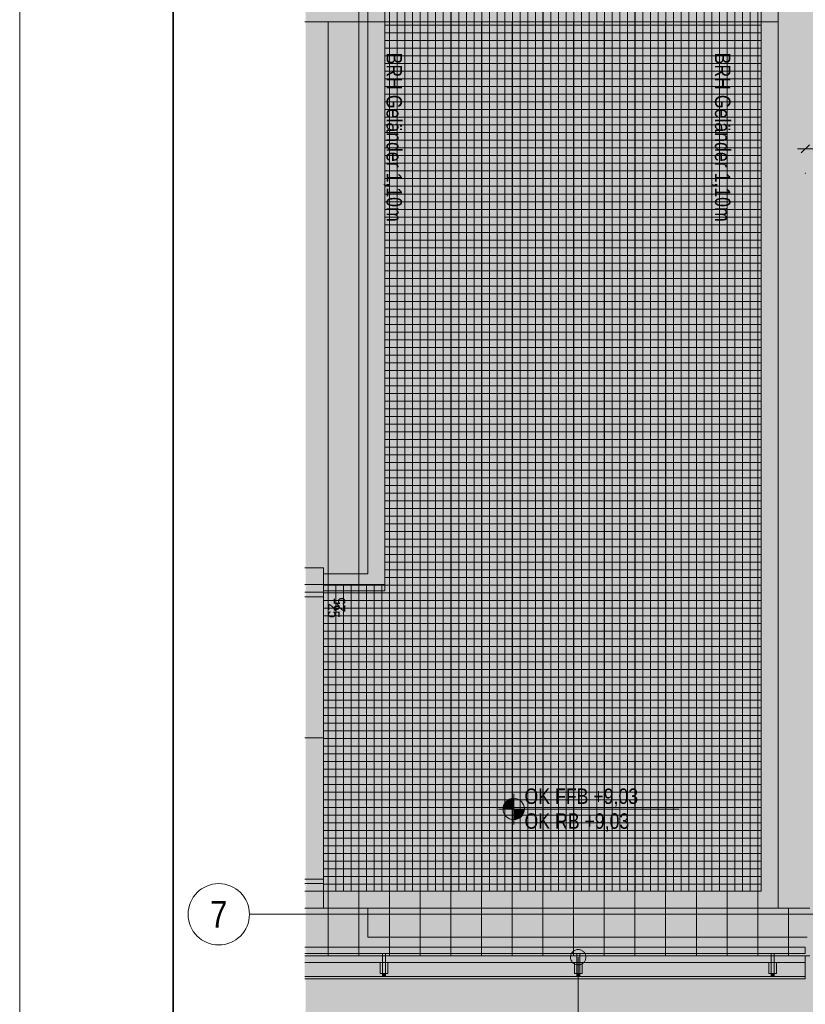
# Model space of a CAD drawing. Extents: x -720 to 300, y 62 to 1112.
# Tile 2 of 60: x -720 to -617, y 208 to 337. Entities that reach past the tile are written whole.
import ezdxf
from ezdxf.enums import TextEntityAlignment as Align
from ezdxf.lldxf.tags import DXFTag

# ---------------------------------------------------------------- set-up
doc = ezdxf.new("R2010")
doc.units = 0
doc.layers.get('0').update_dxf_attribs({"lineweight": 13})
for name, color, linetype, lineweight, true_color in [('30 -35 Decken- 2.2 Treppen Außen', 9, 'Continuous', 9, 0x808080), ('30 -36 Dächer- 3 Dachbeläge', 9, 'Continuous', 15, 0x808080), ('30 -36 Dächer- 4 Dachbekleidungen', 9, 'Continuous', 9, 0x808080), ('60- 61 allgemeine Ausstattung- 4 Terrassen', 9, 'Continuous', 9, 0x808080), ('70 -72 Beschriftung- 1 Beschriftung allgemein', 7, 'Continuous', 9, 0xff6633), ('70 -76 Bemaßung- 2 Allgemein', 9, 'Continuous', 5, 0x808080), ('iwb_Layout Achsbezeichung', 1, 'Continuous', 13, 0xff0000), ('iwb_Layout BA_Markierung', 7, 'Continuous', 9, 0xbadcdc)]:
    doc.layers.add(name, color=color, linetype=linetype, lineweight=lineweight, true_color=true_color)
for name, color, linetype, lineweight in [('40 -41 Abwasser_Wasser_Gas- 2 Wasser-1', 7, 'Continuous', 15), ('70 -71 Achsen- 1 Gebäudeachsen', 7, 'STRICHPUNKT2-A06DN9U3MF', 18), ('70 -72 Beschriftung- 5 Höhenkoten', 7, 'Continuous', 15), ('iwb_Plankopf Rahmen', 7, 'Continuous', 35)]:
    doc.layers.add(name, color=color, linetype=linetype, lineweight=lineweight)
doc.styles.get("Standard").update_dxf_attribs({"font": 'ARIALN.TTF'})
tags = doc.linetypes.add('grob-A06DN9U4MF', pattern=[14, 3, -8, 3]).pattern_tags.tags
tags[8:9] = [DXFTag(74, 4), DXFTag(75, 0), DXFTag(340, '0'), DXFTag(46, 0.0), DXFTag(50, 0.0), DXFTag(44, 0.0), DXFTag(45, 0.0)]
tags[6:7] = [DXFTag(74, 4), DXFTag(75, 0), DXFTag(340, '0'), DXFTag(46, 0.0), DXFTag(50, 0.0), DXFTag(44, 0.0), DXFTag(45, 0.0)]
tags[4:5] = [DXFTag(74, 4), DXFTag(75, 0), DXFTag(340, '0'), DXFTag(46, 0.0), DXFTag(50, 0.0), DXFTag(44, 0.0), DXFTag(45, 0.0)]
tags = doc.linetypes.add('STRICHPUNKT2', pattern=[12.7, 6.35, -3.175, 0, -3.175]).pattern_tags.tags
tags[10:11] = [DXFTag(74, 4), DXFTag(75, 0), DXFTag(340, '0'), DXFTag(46, 0.0), DXFTag(50, 0.0), DXFTag(44, 0.0), DXFTag(45, 0.0)]
tags[8:9] = [DXFTag(74, 4), DXFTag(75, 0), DXFTag(340, '0'), DXFTag(46, 0.0), DXFTag(50, 0.0), DXFTag(44, 0.0), DXFTag(45, 0.0)]
tags[6:7] = [DXFTag(74, 4), DXFTag(75, 0), DXFTag(340, '0'), DXFTag(46, 0.0), DXFTag(50, 0.0), DXFTag(44, 0.0), DXFTag(45, 0.0)]
tags[4:5] = [DXFTag(74, 4), DXFTag(75, 0), DXFTag(340, '0'), DXFTag(46, 0.0), DXFTag(50, 0.0), DXFTag(44, 0.0), DXFTag(45, 0.0)]
tags = doc.linetypes.add('STRICHPUNKT2-A06DN9U3MF', pattern=[12.7, 6.35, -3.175, 0, -3.175]).pattern_tags.tags
tags[10:11] = [DXFTag(74, 4), DXFTag(75, 0), DXFTag(340, '0'), DXFTag(46, 0.0), DXFTag(50, 0.0), DXFTag(44, 0.0), DXFTag(45, 0.0)]
tags[8:9] = [DXFTag(74, 4), DXFTag(75, 0), DXFTag(340, '0'), DXFTag(46, 0.0), DXFTag(50, 0.0), DXFTag(44, 0.0), DXFTag(45, 0.0)]
tags[6:7] = [DXFTag(74, 4), DXFTag(75, 0), DXFTag(340, '0'), DXFTag(46, 0.0), DXFTag(50, 0.0), DXFTag(44, 0.0), DXFTag(45, 0.0)]
tags[4:5] = [DXFTag(74, 4), DXFTag(75, 0), DXFTag(340, '0'), DXFTag(46, 0.0), DXFTag(50, 0.0), DXFTag(44, 0.0), DXFTag(45, 0.0)]

# ---------------------------------------------------------------- blocks, each defined once
blk = doc.blocks.new('Polygon-A06DN9TVMF')
at = {"color": 0, "linetype": 'ByBlock', "lineweight": -2, "ltscale": 0.13}
blk.add_solid([(-611.22, 86.2), (-682.36, 86.01), (-611.05, 1083.81), (-682.36, 1083.81)], dxfattribs=at)
blk = doc.blocks.new('Referenz-A06DN9U5MF')
at = {"layer": '30 -36 Dächer- 3 Dachbeläge', "linetype": 'Continuous', "lineweight": 0, "ltscale": 0.13}
for points in [[(-671.98, 214.51), (-647.83, 214.51), (-647.86, 214.17), (-647.71, 213.75), (-647.51, 213.56), (-647.32, 213.43), (-647.05, 213.33), (-647.05, 212.21), (-647.05, 211.81), (-671.98, 211.81), (-671.98, 212.21)], [(-645.87, 214.51), (-621.72, 214.51), (-621.72, 212.21), (-621.72, 211.81), (-646.65, 211.81), (-646.65, 212.21), (-646.65, 213.34), (-646.32, 213.46), (-646.24, 213.52), (-646.07, 213.67), (-646.05, 213.72), (-645.95, 213.91), (-645.85, 214.14)], [(-621.32, 214.51), (-617.25, 214.51), (-617.25, 211.81), (-621.32, 211.81), (-621.32, 212.21)]]:
    blk.add_hatch(color=0, dxfattribs=at).paths.add_polyline_path(points)
at = {"layer": '30 -35 Decken- 2.2 Treppen Außen', "color": 0, "linetype": 'Continuous', "ltscale": 0.13}
for p, q in [((-680.05, 265.11), (-682.49, 265.11)), ((-680.05, 220.71), (-680.05, 265.11)), ((-680.05, 262.91), (-680.05, 265.11)), ((-682.49, 262.91), (-680.05, 262.91)), ((-682.49, 262.91), (-680.05, 262.91)), ((-680.05, 261.91), (-682.49, 261.91)), ((-682.49, 261.31), (-680.05, 261.31)), ((-680.05, 261.31), (-680.05, 261.91)), ((-682.49, 242.91), (-680.05, 242.91)), ((-682.49, 224.51), (-680.05, 224.51)), ((-680.05, 223.91), (-682.49, 223.91)), ((-680.05, 224.51), (-680.05, 223.91)), ((-682.49, 222.91), (-680.05, 222.91)), ((-680.05, 222.91), (-682.49, 222.91)), ((-680.05, 220.71), (-680.05, 222.91)), ((-682.49, 220.71), (-680.05, 220.71))]:
    blk.add_line(p, q, dxfattribs=at)
at = {"layer": '30 -35 Decken- 2.2 Treppen Außen', "color": 0}
for p, q in [((-680.05, 265.11), (-682.49, 265.11)), ((-680.05, 262.91), (-680.05, 265.11)), ((-682.49, 262.91), (-680.05, 262.91)), ((-680.05, 222.91), (-680.05, 262.91)), ((-680.05, 261.91), (-682.49, 261.91)), ((-682.49, 261.31), (-680.05, 261.31)), ((-680.05, 261.31), (-680.05, 261.91)), ((-682.49, 242.91), (-680.05, 242.91)), ((-680.05, 224.51), (-682.49, 224.51)), ((-682.49, 223.91), (-680.05, 223.91)), ((-680.05, 223.91), (-680.05, 224.51)), ((-680.05, 222.91), (-682.49, 222.91)), ((-680.05, 220.71), (-680.05, 222.91)), ((-682.49, 220.71), (-680.05, 220.71))]:
    blk.add_line(p, q, dxfattribs=at)
at = {"layer": '30 -35 Decken- 2.2 Treppen Außen', "color": 0, "linetype": 'Continuous', "lineweight": 5, "ltscale": 0.13}
for p, q in [((-680.11, 242.93), (-680.05, 242.91)), ((-680.11, 242.9), (-680.11, 242.93)), ((-680.05, 242.91), (-680.11, 242.9))]:
    blk.add_line(p, q, dxfattribs=at)
at = {"layer": '30 -36 Dächer- 3 Dachbeläge', "color": 0, "linetype": 'Continuous', "ltscale": 0.15}
for p, q in [((-682.49, 214.51), (-617.25, 214.51)), ((-617.25, 214.51), (-617.25, 211.51)), ((-617.25, 211.51), (-682.49, 211.51))]:
    blk.add_line(p, q, dxfattribs=at)
at = {"layer": '30 -36 Dächer- 3 Dachbeläge', "color": 0, "lineweight": 9}
for p, q in [((-671.98, 212.21), (-672.38, 212.21)), ((-672.38, 212.21), (-672.38, 211.81)), ((-671.98, 211.81), (-671.98, 212.21)), ((-646.65, 212.21), (-647.05, 212.21)), ((-647.05, 212.21), (-647.05, 211.81)), ((-646.65, 211.81), (-646.65, 212.21)), ((-621.32, 212.21), (-621.72, 212.21)), ((-621.72, 212.21), (-621.72, 211.81)), ((-621.32, 211.81), (-621.32, 212.21))]:
    blk.add_line(p, q, dxfattribs=at)
at = {"layer": '30 -36 Dächer- 3 Dachbeläge', "color": 0, "linetype": 'Continuous', "lineweight": 0, "ltscale": 0.13}
for points in [[(-672.38, 211.81), (-682.49, 212.91), (-682.49, 214.51)], [(-672.38, 211.81), (-682.49, 214.51), (-672.38, 214.51)], [(-672.38, 211.81), (-672.38, 214.51), (-672.38, 212.21)], [(-672.38, 211.81), (-682.49, 211.97), (-682.49, 212.91)], [(-672.38, 211.81), (-682.49, 211.81), (-682.49, 211.97)], [(-617.25, 211.81), (-617.25, 211.51), (-682.49, 211.61)], [(-617.25, 211.81), (-682.49, 211.61), (-682.49, 211.81)], [(-617.25, 211.51), (-682.49, 211.61), (-682.49, 211.6)], [(-682.49, 211.6), (-617.25, 211.51), (-682.49, 211.51)]]:
    blk.add_solid(points, dxfattribs=at)
at = {"layer": '30 -36 Dächer- 3 Dachbeläge', "color": 0, "lineweight": 0}
for points in [[(-672.38, 212.21), (-671.98, 212.21), (-672.38, 211.81)], [(-672.38, 211.81), (-671.98, 212.21), (-671.98, 211.81)], [(-647.05, 212.21), (-646.65, 212.21), (-647.05, 211.81)], [(-647.05, 211.81), (-646.65, 212.21), (-646.65, 211.81)], [(-621.72, 212.21), (-621.32, 212.21), (-621.72, 211.81)], [(-621.72, 211.81), (-621.32, 212.21), (-621.32, 211.81)]]:
    blk.add_solid(points, dxfattribs=at)
at = {"layer": '30 -36 Dächer- 4 Dachbekleidungen', "color": 0, "linetype": 'Continuous', "ltscale": 0.13}
for p, q in [((-622.99, 376.51), (-622.99, 222.91)), ((-620.79, 220.71), (-620.79, 376.51)), ((-622.99, 222.91), (-680.05, 222.91)), ((-680.05, 222.91), (-680.05, 220.71)), ((-680.05, 220.71), (-620.79, 220.71)), ((-617.25, 215.61), (-682.49, 215.61)), ((-682.49, 214.81), (-617.25, 214.81)), ((-671.98, 214.81), (-672.38, 214.81)), ((-672.38, 214.81), (-672.38, 213.61)), ((-671.98, 213.61), (-671.98, 214.81)), ((-646.65, 214.81), (-647.05, 214.81)), ((-647.05, 214.81), (-647.05, 213.61)), ((-646.65, 213.61), (-646.65, 214.81)), ((-621.32, 214.81), (-621.72, 214.81)), ((-621.72, 214.81), (-621.72, 213.61)), ((-621.32, 213.61), (-621.32, 214.81)), ((-617.25, 214.81), (-617.25, 215.61)), ((-617.25, 213.61), (-682.49, 213.61)), ((-672.68, 213.61), (-672.68, 212.21)), ((-672.38, 212.21), (-672.38, 213.61)), ((-671.98, 213.61), (-671.98, 212.21)), ((-671.68, 213.61), (-671.68, 212.21)), ((-647.35, 213.61), (-647.35, 212.21)), ((-647.05, 212.21), (-647.05, 213.61)), ((-646.65, 213.61), (-646.65, 212.21)), ((-646.35, 213.61), (-646.35, 212.21)), ((-622.02, 213.61), (-622.02, 212.21)), ((-621.72, 212.21), (-621.72, 213.61)), ((-621.32, 213.61), (-621.32, 212.21)), ((-621.02, 213.61), (-621.02, 212.21)), ((-617.25, 211.81), (-617.25, 213.61)), ((-672.68, 212.21), (-672.38, 212.21)), ((-671.98, 212.21), (-672.38, 212.21)), ((-671.68, 212.21), (-671.98, 212.21)), ((-647.35, 212.21), (-647.05, 212.21)), ((-646.65, 212.21), (-647.05, 212.21)), ((-646.35, 212.21), (-646.65, 212.21)), ((-622.02, 212.21), (-621.72, 212.21)), ((-621.32, 212.21), (-621.72, 212.21)), ((-621.02, 212.21), (-621.32, 212.21)), ((-682.49, 211.81), (-617.25, 211.81))]:
    blk.add_line(p, q, dxfattribs=at)
at = {"layer": '40 -41 Abwasser_Wasser_Gas- 2 Wasser-1', "color": 0, "linetype": 'Continuous', "ltscale": 0.15}
for p, q in [((-647.84, 214.44), (-647.82, 214.54)), ((-647.82, 214.54), (-647.8, 214.63)), ((-647.8, 214.63), (-647.76, 214.72)), ((-647.76, 214.72), (-647.72, 214.81)), ((-647.72, 214.81), (-647.66, 214.89)), ((-647.66, 214.89), (-647.6, 214.97)), ((-647.6, 214.97), (-647.53, 215.04)), ((-647.53, 215.04), (-647.46, 215.11)), ((-647.46, 215.11), (-647.38, 215.16)), ((-647.38, 215.16), (-647.29, 215.21)), ((-647.29, 215.21), (-647.2, 215.25)), ((-647.2, 215.25), (-647.11, 215.28)), ((-647.11, 215.28), (-647.01, 215.3)), ((-647.01, 215.3), (-646.92, 215.31)), ((-646.92, 215.31), (-646.82, 215.31)), ((-646.82, 215.31), (-646.72, 215.3)), ((-646.72, 215.3), (-646.62, 215.29)), ((-646.62, 215.29), (-646.53, 215.26)), ((-646.53, 215.26), (-646.44, 215.22)), ((-646.44, 215.22), (-646.35, 215.18)), ((-646.35, 215.18), (-646.27, 215.12)), ((-646.27, 215.12), (-646.19, 215.06)), ((-646.19, 215.06), (-646.12, 215)), ((-646.12, 215), (-646.06, 214.92)), ((-646.06, 214.92), (-646, 214.84)), ((-646, 214.84), (-645.95, 214.75)), ((-645.95, 214.75), (-645.91, 214.66)), ((-645.91, 214.66), (-645.88, 214.57)), ((-645.88, 214.57), (-645.86, 214.47)), ((-645.86, 214.47), (-645.85, 214.38)), ((-647.85, 214.34), (-647.84, 214.44)), ((-647.85, 214.25), (-647.85, 214.34)), ((-647.84, 214.15), (-647.85, 214.25)), ((-647.82, 214.05), (-647.84, 214.15)), ((-647.79, 213.96), (-647.82, 214.05)), ((-647.75, 213.87), (-647.79, 213.96)), ((-647.7, 213.78), (-647.75, 213.87)), ((-647.64, 213.7), (-647.7, 213.78)), ((-647.58, 213.63), (-647.64, 213.7)), ((-647.51, 213.56), (-647.58, 213.63)), ((-647.43, 213.5), (-647.51, 213.56)), ((-647.35, 213.45), (-647.43, 213.5)), ((-647.26, 213.4), (-647.35, 213.45)), ((-647.17, 213.37), (-647.26, 213.4)), ((-647.08, 213.34), (-647.17, 213.37)), ((-646.98, 213.32), (-647.08, 213.34)), ((-646.88, 213.31), (-646.98, 213.32)), ((-646.78, 213.31), (-646.88, 213.31)), ((-646.69, 213.33), (-646.78, 213.31)), ((-646.59, 213.35), (-646.69, 213.33)), ((-646.5, 213.38), (-646.59, 213.35)), ((-646.41, 213.42), (-646.5, 213.38)), ((-646.32, 213.46), (-646.41, 213.42)), ((-646.24, 213.52), (-646.32, 213.46)), ((-646.17, 213.58), (-646.24, 213.52)), ((-646.1, 213.65), (-646.17, 213.58)), ((-646.04, 213.73), (-646.1, 213.65)), ((-645.98, 213.81), (-646.04, 213.73)), ((-645.94, 213.9), (-645.98, 213.81)), ((-645.9, 213.99), (-645.94, 213.9)), ((-645.88, 214.09), (-645.9, 213.99)), ((-645.86, 214.18), (-645.88, 214.09)), ((-645.85, 214.28), (-645.86, 214.18)), ((-645.85, 214.38), (-645.85, 214.28))]:
    blk.add_line(p, q, dxfattribs=at)
at = {"layer": '60- 61 allgemeine Ausstattung- 4 Terrassen', "color": 0}
for p, q in [((-672.05, 377.11), (-672.05, 262.91)), ((-672.05, 377.11), (-672.05, 262.11)), ((-671.43, 222.91), (-671.43, 377.11)), ((-671.43, 222.91), (-671.43, 377.11)), ((-670.43, 222.91), (-670.43, 377.11)), ((-670.43, 222.91), (-670.43, 377.11)), ((-669.43, 222.91), (-669.43, 377.11)), ((-669.43, 222.91), (-669.43, 377.11)), ((-668.43, 222.91), (-668.43, 377.11)), ((-668.43, 222.91), (-668.43, 377.11)), ((-667.43, 222.91), (-667.43, 377.11)), ((-667.43, 222.91), (-667.43, 377.11)), ((-666.43, 222.91), (-666.43, 377.11)), ((-666.43, 222.91), (-666.43, 377.11)), ((-665.43, 222.91), (-665.43, 377.11)), ((-665.43, 222.91), (-665.43, 377.11)), ((-664.43, 222.91), (-664.43, 377.11)), ((-664.43, 222.91), (-664.43, 377.11)), ((-663.43, 222.91), (-663.43, 377.11)), ((-663.43, 222.91), (-663.43, 377.11)), ((-662.43, 222.91), (-662.43, 377.11)), ((-662.43, 222.91), (-662.43, 377.11)), ((-661.43, 222.91), (-661.43, 377.11)), ((-661.43, 222.91), (-661.43, 377.11)), ((-660.43, 222.91), (-660.43, 377.11)), ((-660.43, 222.91), (-660.43, 377.11)), ((-659.43, 222.91), (-659.43, 377.11)), ((-659.43, 222.91), (-659.43, 377.11)), ((-658.43, 222.91), (-658.43, 377.11)), ((-658.43, 222.91), (-658.43, 377.11)), ((-657.43, 222.91), (-657.43, 377.11)), ((-657.43, 222.91), (-657.43, 377.11)), ((-656.43, 222.91), (-656.43, 377.11)), ((-656.43, 222.91), (-656.43, 377.11)), ((-655.43, 222.91), (-655.43, 377.11)), ((-655.43, 222.91), (-655.43, 377.11)), ((-654.43, 222.91), (-654.43, 377.11)), ((-654.43, 222.91), (-654.43, 377.11)), ((-653.43, 222.91), (-653.43, 377.11)), ((-653.43, 222.91), (-653.43, 377.11)), ((-652.43, 222.91), (-652.43, 377.11)), ((-652.43, 222.91), (-652.43, 377.11)), ((-651.43, 222.91), (-651.43, 377.11)), ((-651.43, 222.91), (-651.43, 377.11)), ((-650.43, 222.91), (-650.43, 377.11)), ((-650.43, 222.91), (-650.43, 377.11)), ((-649.43, 222.91), (-649.43, 377.11)), ((-649.43, 222.91), (-649.43, 377.11)), ((-648.43, 222.91), (-648.43, 377.11)), ((-648.43, 222.91), (-648.43, 377.11)), ((-647.43, 222.91), (-647.43, 377.11)), ((-647.43, 222.91), (-647.43, 377.11)), ((-646.43, 222.91), (-646.43, 377.11)), ((-646.43, 222.91), (-646.43, 377.11)), ((-645.43, 222.91), (-645.43, 377.11)), ((-645.43, 222.91), (-645.43, 377.11)), ((-644.43, 222.91), (-644.43, 377.11)), ((-644.43, 222.91), (-644.43, 377.11)), ((-643.43, 222.91), (-643.43, 377.11)), ((-643.43, 222.91), (-643.43, 377.11)), ((-642.43, 222.91), (-642.43, 377.11)), ((-642.43, 222.91), (-642.43, 377.11)), ((-641.43, 222.91), (-641.43, 377.11)), ((-641.43, 222.91), (-641.43, 377.11)), ((-640.43, 222.91), (-640.43, 377.11)), ((-640.43, 222.91), (-640.43, 377.11)), ((-639.43, 222.91), (-639.43, 377.11)), ((-639.43, 222.91), (-639.43, 377.11)), ((-638.43, 222.91), (-638.43, 377.11)), ((-638.43, 222.91), (-638.43, 377.11)), ((-637.43, 222.91), (-637.43, 377.11)), ((-637.43, 222.91), (-637.43, 377.11)), ((-636.43, 222.91), (-636.43, 377.11)), ((-636.43, 222.91), (-636.43, 377.11)), ((-635.43, 222.91), (-635.43, 377.11)), ((-635.43, 222.91), (-635.43, 377.11)), ((-634.43, 222.91), (-634.43, 377.11)), ((-634.43, 222.91), (-634.43, 377.11)), ((-633.43, 222.91), (-633.43, 377.11)), ((-633.43, 222.91), (-633.43, 377.11)), ((-632.43, 222.91), (-632.43, 377.11)), ((-632.43, 222.91), (-632.43, 377.11)), ((-631.43, 222.91), (-631.43, 377.11)), ((-631.43, 222.91), (-631.43, 377.11)), ((-630.43, 222.91), (-630.43, 377.11)), ((-630.43, 222.91), (-630.43, 377.11)), ((-629.43, 222.91), (-629.43, 377.11)), ((-629.43, 222.91), (-629.43, 377.11)), ((-628.43, 222.91), (-628.43, 377.11)), ((-628.43, 222.91), (-628.43, 377.11)), ((-627.43, 222.91), (-627.43, 377.11)), ((-627.43, 222.91), (-627.43, 377.11)), ((-626.43, 222.91), (-626.43, 377.11)), ((-626.43, 222.91), (-626.43, 377.11)), ((-625.43, 222.91), (-625.43, 377.11)), ((-625.43, 222.91), (-625.43, 377.11)), ((-624.43, 222.91), (-624.43, 377.11)), ((-624.43, 222.91), (-624.43, 377.11)), ((-623.43, 222.91), (-623.43, 377.11)), ((-623.43, 222.91), (-623.43, 377.11)), ((-622.99, 222.91), (-622.99, 377.11)), ((-622.99, 222.91), (-622.99, 377.11)), ((-675.45, 372.97), (-675.45, 336.31)), ((-663.45, 372.97), (-663.45, 336.31)), ((-651.45, 372.97), (-651.45, 336.31)), ((-639.45, 372.97), (-639.45, 336.31)), ((-627.45, 372.97), (-627.45, 336.31)), ((-620.79, 336.31), (-682.49, 336.31)), ((-679.45, 214.51), (-679.45, 336.31)), ((-675.45, 214.51), (-675.45, 336.31)), ((-672.05, 335.85), (-622.99, 335.85)), ((-672.05, 335.85), (-622.99, 335.85)), ((-671.45, 214.51), (-671.45, 336.31)), ((-667.45, 214.51), (-667.45, 336.31)), ((-663.45, 214.51), (-663.45, 336.31)), ((-659.45, 214.51), (-659.45, 336.31)), ((-655.45, 214.51), (-655.45, 336.31)), ((-651.45, 214.51), (-651.45, 336.31)), ((-647.45, 214.51), (-647.45, 336.31)), ((-643.45, 214.51), (-643.45, 336.31)), ((-639.45, 214.51), (-639.45, 336.31)), ((-635.45, 214.51), (-635.45, 336.31)), ((-631.45, 214.51), (-631.45, 336.31)), ((-627.45, 214.51), (-627.45, 336.31)), ((-623.45, 214.51), (-623.45, 336.31)), ((-620.79, 220.71), (-620.79, 336.31)), ((-672.05, 334.85), (-622.99, 334.85)), ((-672.05, 334.85), (-622.99, 334.85)), ((-672.05, 333.85), (-622.99, 333.85)), ((-672.05, 333.85), (-622.99, 333.85)), ((-672.05, 332.85), (-622.99, 332.85)), ((-672.05, 332.85), (-622.99, 332.85)), ((-672.05, 331.85), (-622.99, 331.85)), ((-672.05, 331.85), (-622.99, 331.85)), ((-672.05, 330.85), (-622.99, 330.85)), ((-672.05, 330.85), (-622.99, 330.85)), ((-672.05, 329.85), (-622.99, 329.85)), ((-672.05, 329.85), (-622.99, 329.85)), ((-672.05, 328.85), (-622.99, 328.85)), ((-672.05, 328.85), (-622.99, 328.85)), ((-672.05, 327.85), (-622.99, 327.85)), ((-672.05, 327.85), (-622.99, 327.85)), ((-672.05, 326.85), (-622.99, 326.85)), ((-672.05, 326.85), (-622.99, 326.85)), ((-672.05, 325.85), (-622.99, 325.85)), ((-672.05, 325.85), (-622.99, 325.85)), ((-672.05, 324.85), (-622.99, 324.85)), ((-672.05, 324.85), (-622.99, 324.85)), ((-672.05, 323.85), (-622.99, 323.85)), ((-672.05, 323.85), (-622.99, 323.85)), ((-672.05, 322.85), (-622.99, 322.85)), ((-672.05, 322.85), (-622.99, 322.85)), ((-672.05, 321.85), (-622.99, 321.85)), ((-672.05, 321.85), (-622.99, 321.85)), ((-672.05, 320.85), (-622.99, 320.85)), ((-672.05, 320.85), (-622.99, 320.85)), ((-672.05, 319.85), (-622.99, 319.85)), ((-672.05, 319.85), (-622.99, 319.85)), ((-672.05, 318.85), (-622.99, 318.85)), ((-672.05, 318.85), (-622.99, 318.85)), ((-672.05, 317.85), (-622.99, 317.85)), ((-672.05, 317.85), (-622.99, 317.85)), ((-672.05, 316.85), (-622.99, 316.85)), ((-672.05, 316.85), (-622.99, 316.85)), ((-672.05, 315.85), (-622.99, 315.85)), ((-672.05, 315.85), (-622.99, 315.85)), ((-672.05, 314.85), (-622.99, 314.85)), ((-672.05, 314.85), (-622.99, 314.85)), ((-672.05, 313.85), (-622.99, 313.85)), ((-672.05, 313.85), (-622.99, 313.85)), ((-672.05, 312.85), (-622.99, 312.85)), ((-672.05, 312.85), (-622.99, 312.85)), ((-672.05, 311.85), (-622.99, 311.85)), ((-672.05, 311.85), (-622.99, 311.85)), ((-672.05, 310.85), (-622.99, 310.85)), ((-672.05, 310.85), (-622.99, 310.85)), ((-672.05, 309.85), (-622.99, 309.85)), ((-672.05, 309.85), (-622.99, 309.85)), ((-672.05, 308.85), (-622.99, 308.85)), ((-672.05, 308.85), (-622.99, 308.85)), ((-672.05, 307.85), (-622.99, 307.85)), ((-672.05, 307.85), (-622.99, 307.85)), ((-672.05, 306.85), (-622.99, 306.85)), ((-672.05, 306.85), (-622.99, 306.85)), ((-672.05, 305.85), (-622.99, 305.85)), ((-672.05, 305.85), (-622.99, 305.85)), ((-672.05, 304.85), (-622.99, 304.85)), ((-672.05, 304.85), (-622.99, 304.85)), ((-672.05, 303.85), (-622.99, 303.85)), ((-672.05, 303.85), (-622.99, 303.85)), ((-672.05, 302.85), (-622.99, 302.85)), ((-672.05, 302.85), (-622.99, 302.85)), ((-672.05, 301.85), (-622.99, 301.85)), ((-672.05, 301.85), (-622.99, 301.85)), ((-672.05, 300.85), (-622.99, 300.85)), ((-672.05, 300.85), (-622.99, 300.85)), ((-672.05, 299.85), (-622.99, 299.85)), ((-672.05, 299.85), (-622.99, 299.85)), ((-672.05, 298.85), (-622.99, 298.85)), ((-672.05, 298.85), (-622.99, 298.85)), ((-672.05, 297.85), (-622.99, 297.85)), ((-672.05, 297.85), (-622.99, 297.85)), ((-672.05, 296.85), (-622.99, 296.85)), ((-672.05, 296.85), (-622.99, 296.85)), ((-672.05, 295.85), (-622.99, 295.85)), ((-672.05, 295.85), (-622.99, 295.85)), ((-672.05, 294.85), (-622.99, 294.85)), ((-672.05, 294.85), (-622.99, 294.85)), ((-672.05, 293.85), (-622.99, 293.85)), ((-672.05, 293.85), (-622.99, 293.85)), ((-672.05, 292.85), (-622.99, 292.85)), ((-672.05, 292.85), (-622.99, 292.85)), ((-672.05, 291.85), (-622.99, 291.85)), ((-672.05, 291.85), (-622.99, 291.85)), ((-672.05, 290.85), (-622.99, 290.85)), ((-672.05, 290.85), (-622.99, 290.85)), ((-672.05, 289.85), (-622.99, 289.85)), ((-672.05, 289.85), (-622.99, 289.85)), ((-672.05, 288.85), (-622.99, 288.85)), ((-672.05, 288.85), (-622.99, 288.85)), ((-672.05, 287.85), (-622.99, 287.85)), ((-672.05, 287.85), (-622.99, 287.85)), ((-672.05, 286.85), (-622.99, 286.85)), ((-672.05, 286.85), (-622.99, 286.85)), ((-672.05, 285.85), (-622.99, 285.85)), ((-672.05, 285.85), (-622.99, 285.85)), ((-672.05, 284.85), (-622.99, 284.85)), ((-672.05, 284.85), (-622.99, 284.85)), ((-672.05, 283.85), (-622.99, 283.85)), ((-672.05, 283.85), (-622.99, 283.85)), ((-672.05, 282.85), (-622.99, 282.85)), ((-672.05, 282.85), (-622.99, 282.85)), ((-672.05, 281.85), (-622.99, 281.85)), ((-672.05, 281.85), (-622.99, 281.85)), ((-672.05, 280.85), (-622.99, 280.85)), ((-672.05, 280.85), (-622.99, 280.85)), ((-672.05, 279.85), (-622.99, 279.85)), ((-672.05, 279.85), (-622.99, 279.85)), ((-672.05, 278.85), (-622.99, 278.85)), ((-672.05, 278.85), (-622.99, 278.85)), ((-672.05, 277.85), (-622.99, 277.85)), ((-672.05, 277.85), (-622.99, 277.85)), ((-672.05, 276.85), (-622.99, 276.85)), ((-672.05, 276.85), (-622.99, 276.85)), ((-672.05, 275.85), (-622.99, 275.85)), ((-672.05, 275.85), (-622.99, 275.85)), ((-672.05, 274.85), (-622.99, 274.85)), ((-672.05, 274.85), (-622.99, 274.85)), ((-672.05, 273.85), (-622.99, 273.85)), ((-672.05, 273.85), (-622.99, 273.85)), ((-672.05, 272.85), (-622.99, 272.85)), ((-672.05, 272.85), (-622.99, 272.85)), ((-672.05, 271.85), (-622.99, 271.85)), ((-672.05, 271.85), (-622.99, 271.85)), ((-672.05, 270.85), (-622.99, 270.85)), ((-672.05, 270.85), (-622.99, 270.85)), ((-672.05, 269.85), (-622.99, 269.85)), ((-672.05, 269.85), (-622.99, 269.85)), ((-672.05, 268.85), (-622.99, 268.85)), ((-672.05, 268.85), (-622.99, 268.85)), ((-672.05, 267.85), (-622.99, 267.85)), ((-672.05, 267.85), (-622.99, 267.85)), ((-672.05, 266.85), (-622.99, 266.85)), ((-672.05, 266.85), (-622.99, 266.85)), ((-672.05, 265.85), (-622.99, 265.85)), ((-672.05, 265.85), (-622.99, 265.85)), ((-682.49, 265.11), (-680.05, 265.11)), ((-680.05, 265.11), (-680.05, 220.71)), ((-672.05, 264.85), (-622.99, 264.85)), ((-672.05, 264.85), (-622.99, 264.85)), ((-672.05, 263.85), (-622.99, 263.85)), ((-672.05, 263.85), (-622.99, 263.85)), ((-680.05, 262.91), (-680.05, 222.91)), ((-672.05, 262.91), (-680.05, 262.91)), ((-680.05, 262.85), (-622.99, 262.85)), ((-672.05, 262.11), (-680.05, 262.11)), ((-680.05, 262.11), (-680.05, 222.91)), ((-679.43, 222.91), (-679.43, 262.91)), ((-679.43, 222.91), (-679.43, 262.11)), ((-678.43, 222.91), (-678.43, 262.91)), ((-678.43, 222.91), (-678.43, 262.11)), ((-677.43, 222.91), (-677.43, 262.91)), ((-677.43, 222.91), (-677.43, 262.11)), ((-676.43, 222.91), (-676.43, 262.91)), ((-676.43, 222.91), (-676.43, 262.11)), ((-675.43, 222.91), (-675.43, 262.91)), ((-675.43, 222.91), (-675.43, 262.11)), ((-674.43, 222.91), (-674.43, 262.91)), ((-674.43, 222.91), (-674.43, 262.11)), ((-673.43, 222.91), (-673.43, 262.91)), ((-673.43, 222.91), (-673.43, 262.11)), ((-672.43, 222.91), (-672.43, 262.91)), ((-672.43, 222.91), (-672.43, 262.11)), ((-672.05, 262.85), (-622.99, 262.85)), ((-680.05, 261.85), (-622.99, 261.85)), ((-680.05, 261.85), (-622.99, 261.85)), ((-680.05, 260.85), (-622.99, 260.85)), ((-680.05, 260.85), (-622.99, 260.85)), ((-680.05, 259.85), (-622.99, 259.85)), ((-680.05, 259.85), (-622.99, 259.85)), ((-680.05, 258.85), (-622.99, 258.85)), ((-680.05, 258.85), (-622.99, 258.85)), ((-680.05, 257.85), (-622.99, 257.85)), ((-680.05, 257.85), (-622.99, 257.85)), ((-680.05, 256.85), (-622.99, 256.85)), ((-680.05, 256.85), (-622.99, 256.85)), ((-680.05, 255.85), (-622.99, 255.85)), ((-680.05, 255.85), (-622.99, 255.85)), ((-680.05, 254.85), (-622.99, 254.85)), ((-680.05, 254.85), (-622.99, 254.85)), ((-680.05, 253.85), (-622.99, 253.85)), ((-680.05, 253.85), (-622.99, 253.85)), ((-680.05, 252.85), (-622.99, 252.85)), ((-680.05, 252.85), (-622.99, 252.85)), ((-680.05, 251.85), (-622.99, 251.85)), ((-680.05, 251.85), (-622.99, 251.85)), ((-680.05, 250.85), (-622.99, 250.85)), ((-680.05, 250.85), (-622.99, 250.85)), ((-680.05, 249.85), (-622.99, 249.85)), ((-680.05, 249.85), (-622.99, 249.85)), ((-680.05, 248.85), (-622.99, 248.85)), ((-680.05, 248.85), (-622.99, 248.85)), ((-680.05, 247.85), (-622.99, 247.85)), ((-680.05, 247.85), (-622.99, 247.85)), ((-680.05, 246.85), (-622.99, 246.85)), ((-680.05, 246.85), (-622.99, 246.85)), ((-680.05, 245.85), (-622.99, 245.85)), ((-680.05, 245.85), (-622.99, 245.85)), ((-680.05, 244.85), (-622.99, 244.85)), ((-680.05, 244.85), (-622.99, 244.85)), ((-680.05, 243.85), (-622.99, 243.85)), ((-680.05, 243.85), (-622.99, 243.85)), ((-680.05, 242.85), (-622.99, 242.85)), ((-680.05, 242.85), (-622.99, 242.85)), ((-680.05, 241.85), (-622.99, 241.85)), ((-680.05, 241.85), (-622.99, 241.85)), ((-680.05, 240.85), (-622.99, 240.85)), ((-680.05, 240.85), (-622.99, 240.85)), ((-680.05, 239.85), (-622.99, 239.85)), ((-680.05, 239.85), (-622.99, 239.85)), ((-680.05, 238.85), (-622.99, 238.85)), ((-680.05, 238.85), (-622.99, 238.85)), ((-680.05, 237.85), (-622.99, 237.85)), ((-680.05, 237.85), (-622.99, 237.85)), ((-680.05, 236.85), (-622.99, 236.85)), ((-680.05, 236.85), (-622.99, 236.85)), ((-680.05, 235.85), (-622.99, 235.85)), ((-680.05, 235.85), (-622.99, 235.85)), ((-680.05, 234.85), (-622.99, 234.85)), ((-680.05, 234.85), (-622.99, 234.85)), ((-680.05, 233.85), (-622.99, 233.85)), ((-680.05, 233.85), (-622.99, 233.85)), ((-680.05, 232.85), (-622.99, 232.85)), ((-680.05, 232.85), (-622.99, 232.85)), ((-680.05, 231.85), (-622.99, 231.85)), ((-680.05, 231.85), (-622.99, 231.85)), ((-680.05, 230.85), (-622.99, 230.85)), ((-680.05, 230.85), (-622.99, 230.85)), ((-680.05, 229.85), (-622.99, 229.85)), ((-680.05, 229.85), (-622.99, 229.85)), ((-680.05, 228.85), (-622.99, 228.85)), ((-680.05, 228.85), (-622.99, 228.85)), ((-680.05, 227.85), (-622.99, 227.85)), ((-680.05, 227.85), (-622.99, 227.85)), ((-680.05, 226.85), (-622.99, 226.85)), ((-680.05, 226.85), (-622.99, 226.85)), ((-680.05, 225.85), (-622.99, 225.85)), ((-680.05, 225.85), (-622.99, 225.85)), ((-680.05, 224.85), (-622.99, 224.85)), ((-680.05, 224.85), (-622.99, 224.85)), ((-680.05, 223.85), (-622.99, 223.85)), ((-680.05, 223.85), (-622.99, 223.85)), ((-680.05, 222.91), (-622.99, 222.91)), ((-680.05, 222.91), (-622.99, 222.91)), ((-680.05, 220.71), (-682.49, 220.71)), ((-616.65, 220.71), (-620.79, 220.71)), ((-619.45, 214.51), (-619.45, 220.71)), ((-682.49, 214.51), (-616.65, 214.51))]:
    blk.add_line(p, q, dxfattribs=at)
at = {"layer": '60- 61 allgemeine Ausstattung- 4 Terrassen', "color": 0, "linetype": 'grob-A06DN9U4MF', "ltscale": 0.13}
for p, q in [((-674.25, 372.97), (-674.25, 264.31)), ((-674.25, 264.31), (-680.05, 264.31)), ((-680.05, 264.31), (-680.05, 220.71)), ((-680.05, 220.71), (-674.25, 220.71)), ((-674.25, 220.71), (-674.25, 216.91)), ((-674.25, 216.91), (-617.02, 216.91))]:
    blk.add_line(p, q, dxfattribs=at)
at = {"layer": '70 -71 Achsen- 1 Gebäudeachsen', "color": 0, "linetype": 'STRICHPUNKT2-A06DN9U3MF', "ltscale": 0.18}
blk.add_line((-682.49, 219.91), (76.46, 219.91), dxfattribs=at)
at = {"layer": '70 -72 Beschriftung- 1 Beschriftung allgemein', "color": 0, "linetype": 'Continuous', "ltscale": 0.13}
blk.add_line((-646.85, 214.31), (-646.85, 204.02), dxfattribs=at)
at = {"layer": '70 -72 Beschriftung- 5 Höhenkoten', "color": 0, "linetype": 'Continuous', "ltscale": 0.15}
for p, q in [((-655.25, 231.64), (-655.25, 235.64)), ((-655.25, 233.64), (-655.25, 235.04)), ((-655.25, 235.04), (-655.25, 233.64)), ((-657.25, 233.64), (-633.7, 233.64)), ((-656.65, 233.64), (-655.25, 233.64)), ((-655.25, 233.64), (-656.65, 233.64)), ((-653.85, 233.64), (-655.25, 233.64)), ((-655.25, 233.64), (-655.25, 232.24)), ((-655.25, 233.64), (-653.85, 233.64)), ((-655.25, 232.24), (-655.25, 233.64))]:
    blk.add_line(p, q, dxfattribs=at)
for major_axis in [(0, 1.4), (1.4, 0), (-1.4, 0), (0, -1.4)]:
    blk.add_ellipse((-655.25, 233.64), major_axis=major_axis, ratio=1, start_param=0, end_param=1.570796, dxfattribs=at)
at = {"layer": '70 -72 Beschriftung- 5 Höhenkoten', "color": 0, "lineweight": 0}
for points in [[(-655.47, 233.64), (-655.68, 234.97), (-655.47, 235.02)], [(-655.25, 233.64), (-655.47, 235.02), (-655.25, 235.04)], [(-655.47, 233.64), (-655.47, 235.02), (-655.25, 233.64)], [(-656.63, 233.64), (-656.65, 233.64), (-656.63, 233.86)], [(-656.58, 233.64), (-656.63, 233.86), (-656.58, 234.07)], [(-656.63, 233.64), (-656.63, 233.86), (-656.58, 233.64)], [(-656.5, 233.64), (-656.58, 234.07), (-656.5, 234.28)], [(-656.58, 233.64), (-656.58, 234.07), (-656.5, 233.64)], [(-656.38, 233.64), (-656.5, 234.28), (-656.38, 234.46)], [(-656.5, 233.64), (-656.5, 234.28), (-656.38, 233.64)], [(-656.24, 233.64), (-656.38, 234.46), (-656.24, 234.63)], [(-656.38, 233.64), (-656.38, 234.46), (-656.24, 233.64)], [(-656.07, 233.64), (-656.24, 234.63), (-656.07, 234.77)], [(-656.24, 233.64), (-656.24, 234.63), (-656.07, 233.64)], [(-655.89, 233.64), (-656.07, 234.77), (-655.89, 234.89)], [(-656.07, 233.64), (-656.07, 234.77), (-655.89, 233.64)], [(-655.68, 233.64), (-655.89, 234.89), (-655.68, 234.97)], [(-655.89, 233.64), (-655.89, 234.89), (-655.68, 233.64)], [(-655.68, 233.64), (-655.68, 234.97), (-655.47, 233.64)], [(-655.25, 232.24), (-655.25, 233.64), (-655.03, 232.26)], [(-655.03, 232.26), (-655.25, 233.64), (-655.03, 233.64)], [(-655.03, 232.26), (-655.03, 233.64), (-654.82, 232.31)], [(-654.82, 232.31), (-655.03, 233.64), (-654.82, 233.64)], [(-654.82, 232.31), (-654.82, 233.64), (-654.61, 232.39)], [(-654.61, 232.39), (-654.82, 233.64), (-654.61, 233.64)], [(-654.61, 232.39), (-654.61, 233.64), (-654.43, 232.51)], [(-654.43, 232.51), (-654.61, 233.64), (-654.43, 233.64)], [(-654.43, 232.51), (-654.43, 233.64), (-654.26, 232.65)], [(-654.26, 232.65), (-654.43, 233.64), (-654.26, 233.64)], [(-654.26, 232.65), (-654.26, 233.64), (-654.12, 232.82)], [(-654.12, 232.82), (-654.26, 233.64), (-654.12, 233.64)], [(-654.12, 232.82), (-654.12, 233.64), (-654, 233.01)], [(-654, 233.01), (-654.12, 233.64), (-654, 233.64)], [(-654, 233.01), (-654, 233.64), (-653.92, 233.21)], [(-653.92, 233.21), (-654, 233.64), (-653.92, 233.64)], [(-653.92, 233.21), (-653.92, 233.64), (-653.87, 233.42)], [(-653.87, 233.42), (-653.92, 233.64), (-653.87, 233.64)], [(-653.87, 233.42), (-653.87, 233.64), (-653.85, 233.64)]]:
    blk.add_solid(points, dxfattribs=at)
at = {"layer": '70 -76 Bemaßung- 2 Allgemein', "color": 0, "linetype": 'Continuous', "ltscale": 0.13}
for p, q in [((-618.25, 319.75), (-616.19, 319.75)), ((-617.26, 316.54), (-617.24, 316.56)), ((-617.26, 316.55), (-617.23, 316.55))]:
    blk.add_line(p, q, dxfattribs=at)
at = {"layer": '70 -76 Bemaßung- 2 Allgemein', "color": 0, "linetype": 'Continuous', "lineweight": 20, "ltscale": 0.2}
blk.add_line((-617.78, 319.22), (-616.72, 320.28), dxfattribs=at)
at = {"layer": '30 -35 Decken- 2.2 Treppen Außen', "color": 0, "linetype": 'Continuous', "ltscale": 0.13, "insert": (-678.72, 259.31), "char_height": 1.5103, "attachment_point": 1, "rotation": 90.002}
blk.add_mtext('{\\fArial Narrow;25}', dxfattribs=at)
at = {"layer": '30 -35 Decken- 2.2 Treppen Außen', "color": 0, "linetype": 'ByBlock', "ltscale": 0.13, "insert": (-677.94, 260.47), "char_height": 1.5103, "attachment_point": 1, "rotation": 270.001}
blk.add_mtext('{\\fArial Narrow;25}', dxfattribs=at)
at = {"layer": '70 -72 Beschriftung- 1 Beschriftung allgemein', "color": 0, "linetype": 'Continuous', "ltscale": 0.13, "char_height": 2.0138, "attachment_point": 1, "rotation": 270}
for insert in [(-669.82, 332.29), (-627.01, 332.29)]:
    blk.add_mtext('{\\fArial Narrow;BRH Geländer 1,10m}', dxfattribs=dict(at, insert=insert))
at = {"layer": '70 -72 Beschriftung- 5 Höhenkoten', "color": 0, "linetype": 'Continuous', "ltscale": 0.15, "char_height": 2.0138, "attachment_point": 1}
for s, insert in [('{\\fArial Narrow;OK FFB +9,03}', (-653.85, 236.32)), ('{\\fArial Narrow;OK RB +9,03}', (-653.85, 233.08))]:
    blk.add_mtext(s, dxfattribs=dict(at, insert=insert))

msp = doc.modelspace()

# ---------------------------------------------------------------- linework, layer by layer
at = {"layer": 'iwb_Layout Achsbezeichung', "linetype": 'STRICHPUNKT2', "lineweight": 13, "ltscale": 0.39}
msp.add_line((-682.36, 219.91), (-689.7, 219.91), dxfattribs=at)
at = {"layer": 'iwb_Layout Achsbezeichung', "ltscale": 0.39}
msp.add_circle((-693.7, 219.91), 4, dxfattribs=at)
at = {"layer": 'iwb_Plankopf Rahmen', "color": 8, "lineweight": 13, "ltscale": 0.13, "true_color": 0x808080}
msp.add_lwpolyline([(300.35, 62.43), (-719.65, 62.43), (-719.65, 1112.43), (300.35, 1112.43), (300.35, 62.43)], close=True, dxfattribs=at)
at = {"layer": 'iwb_Plankopf Rahmen', "ltscale": 0.35}
msp.add_lwpolyline([(-699.65, 67.43), (-699.65, 1107.43), (295.35, 1107.43), (295.35, 67.43), (-599.65, 67.43), (-699.65, 67.43)], close=True, dxfattribs=at)

# ---------------------------------------------------------------- block references
at = {"color": 8, "lineweight": 13, "ltscale": 0.13, "true_color": 0x808080}
msp.add_blockref('Referenz-A06DN9U5MF', (0, 0), dxfattribs=at)
at = {"layer": 'iwb_Layout BA_Markierung', "ltscale": 0.13}
msp.add_blockref('Polygon-A06DN9TVMF', (0, 0), dxfattribs=at)

# ---------------------------------------------------------------- texts
at = {"layer": 'iwb_Layout Achsbezeichung', "ltscale": 0.39}
msp.add_text('7', height=3.5, dxfattribs=at).set_placement((-693.7, 219.91), align=Align.MIDDLE_CENTER)

doc.saveas('drawing.dxf')
